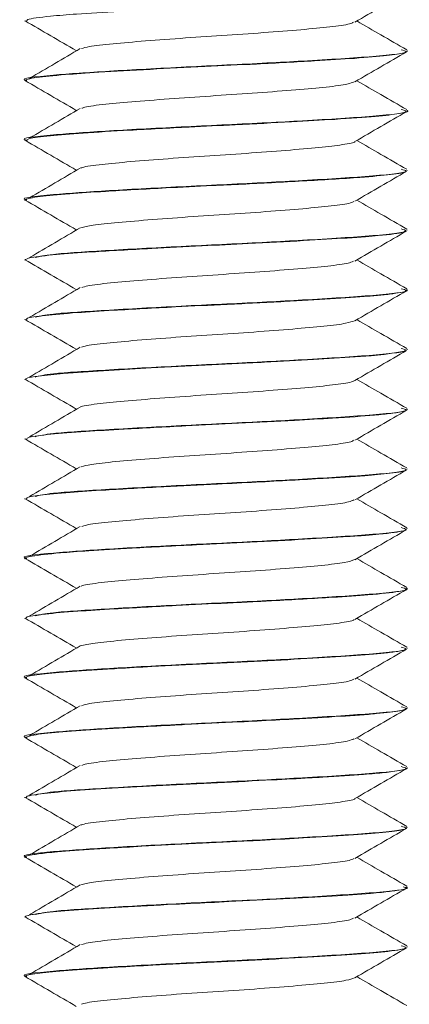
# Model space of a CAD drawing. Header units: millimetres. Extents: x 330 to 1856, y -20 to 3175.
# Tile 35 of 53: x 1064 to 1072, y 1732 to 1752. Entities that reach past the tile are written whole.
import ezdxf

# ---------------------------------------------------------------- set-up
doc = ezdxf.new("R2010")
doc.units = ezdxf.units.MM

msp = doc.modelspace()

# ---------------------------------------------------------------- linework, layer by layer
at = {"color": 7, "linetype": 'Continuous', "lineweight": 15}
for p, q in [((1064.144, 1752.113), (1064.144, 1752.104)), ((1072.144, 1751.479), (1072.144, 1751.489)), ((1064.144, 1750.863), (1064.144, 1750.854)), ((1072.144, 1750.229), (1072.144, 1750.239)), ((1064.144, 1749.613), (1064.144, 1749.604)), ((1072.144, 1748.979), (1072.144, 1748.989)), ((1064.144, 1748.363), (1064.144, 1748.354)), ((1072.144, 1747.729), (1072.144, 1747.739)), ((1064.144, 1747.113), (1064.144, 1747.104)), ((1072.144, 1746.479), (1072.144, 1746.489)), ((1064.144, 1745.863), (1064.144, 1745.854)), ((1072.144, 1745.229), (1072.144, 1745.239)), ((1064.144, 1744.613), (1064.144, 1744.604)), ((1072.144, 1743.979), (1072.144, 1743.989)), ((1064.144, 1743.363), (1064.144, 1743.354)), ((1072.144, 1742.729), (1072.144, 1742.739)), ((1064.144, 1742.113), (1064.144, 1742.104)), ((1072.144, 1741.478), (1072.144, 1741.489)), ((1064.144, 1740.863), (1064.144, 1740.854)), ((1072.144, 1740.229), (1072.144, 1740.239)), ((1064.144, 1739.613), (1064.144, 1739.604)), ((1072.144, 1738.979), (1072.144, 1738.989)), ((1064.144, 1738.363), (1064.144, 1738.354)), ((1072.144, 1737.729), (1072.144, 1737.739)), ((1064.144, 1737.113), (1064.144, 1737.104)), ((1072.144, 1736.479), (1072.144, 1736.489)), ((1064.144, 1735.863), (1064.144, 1735.854)), ((1072.144, 1735.229), (1072.144, 1735.239)), ((1064.144, 1734.613), (1064.144, 1734.604)), ((1072.144, 1733.979), (1072.144, 1733.989)), ((1064.144, 1733.363), (1064.144, 1733.354)), ((1072.144, 1732.729), (1072.144, 1732.739)), ((1064.144, 1732.113), (1064.144, 1732.104))]:
    msp.add_line(p, q, dxfattribs=at)
at = {"color": 7, "linetype": 'Continuous', "lineweight": 15, "flags": 128}
msp.add_lwpolyline([(1064.17, 1744.604), (1064.151, 1744.615), (1064.205, 1744.638), (1064.36, 1744.669), (1064.943, 1744.732), (1065.674, 1744.783), (1066.783, 1744.847), (1067.917, 1744.905), (1068.472, 1744.932), (1068.761, 1744.946), (1068.912, 1744.954), (1068.988, 1744.958), (1069.027, 1744.96), (1069.046, 1744.961), (1069.051, 1744.961), (1069.053, 1744.961), (1069.055, 1744.961), (1069.055, 1744.961), (1069.056, 1744.961), (1069.056, 1744.961), (1069.056, 1744.961), (1069.056, 1744.961), (1069.056, 1744.961), (1069.056, 1744.961), (1069.06, 1744.961), (1069.066, 1744.962), (1069.087, 1744.963), (1069.159, 1744.967), (1069.425, 1744.981), (1070.182, 1745.023), (1071.056, 1745.078), (1071.389, 1745.104), (1071.657, 1745.129), (1072.088, 1745.196), (1072.098, 1745.211)], dxfattribs=at)
at = {"color": 7, "linetype": 'Continuous', "lineweight": 15}
for points, knots in [([(1064.18, 1752.104), (1064.178, 1752.115), (1064.172, 1752.149), (1064.508, 1752.193), (1064.927, 1752.232), (1065.37, 1752.265), (1066.101, 1752.31), (1067.187, 1752.37), (1068.358, 1752.426), (1069.498, 1752.483), (1070.541, 1752.544), (1071.387, 1752.598), (1071.937, 1752.659), (1072.164, 1752.702), (1072.129, 1752.725), (1072.123, 1752.729)], [0, 0, 0, 0, 0.056086, 0.166613, 0.20429, 0.239605, 0.331579, 0.425049, 0.515961, 0.609643, 0.699411, 0.79517, 0.887699, 0.980405, 1, 1, 1, 1]), ([(1071.049, 1752.085), (1071.228, 1752.19), (1071.587, 1752.398), (1071.947, 1752.607), (1072.127, 1752.711)], [0, 0, 0, 0, 0.499765, 1, 1, 1, 1]), ([(1064.147, 1752.111), (1064.325, 1752.007), (1064.682, 1751.799), (1065.04, 1751.591), (1065.218, 1751.488)], [0, 0, 0, 0, 0.500083, 1, 1, 1, 1]), ([(1071.017, 1752.085), (1071.004, 1752.075), (1070.967, 1752.045), (1070.619, 1751.991), (1070.028, 1751.934), (1069.253, 1751.872), (1068.38, 1751.811), (1067.485, 1751.753), (1066.65, 1751.69), (1065.958, 1751.632), (1065.488, 1751.578), (1065.373, 1751.544), (1065.327, 1751.53)], [0, 0, 0, 0, 0.05702, 0.166896, 0.274331, 0.383676, 0.492876, 0.600406, 0.710309, 0.818134, 0.926959, 1, 1, 1, 1]), ([(1072.131, 1751.504), (1071.952, 1751.608), (1071.604, 1751.81), (1071.256, 1752.011), (1071.089, 1752.109)], [0, 0, 0, 0, 0.517493, 1, 1, 1, 1]), ([(1072.016, 1751.506), (1072.066, 1751.493), (1072.243, 1751.447), (1071.524, 1751.365), (1070.323, 1751.29), (1068.933, 1751.213), (1067.492, 1751.147), (1065.841, 1751.057), (1064.617, 1750.971), (1064.007, 1750.903), (1064.171, 1750.866), (1064.184, 1750.863)], [0, 0, 0, 0, 0.0606786, 0.2149784, 0.3672557, 0.429346, 0.5617444, 0.6963655, 0.8286785, 0.9863078, 1, 1, 1, 1]), ([(1064.167, 1750.854), (1064.16, 1750.857), (1064.116, 1750.88), (1064.356, 1750.924), (1064.895, 1750.983), (1065.724, 1751.037), (1066.723, 1751.095), (1067.877, 1751.154), (1069.073, 1751.21), (1070.166, 1751.271), (1071.097, 1751.328), (1071.757, 1751.383), (1072.072, 1751.436), (1072.152, 1751.466), (1072.142, 1751.478), (1072.141, 1751.479)], [0, 0, 0, 0, 0.017972, 0.1118107, 0.2111619, 0.2895484, 0.3879314, 0.4808005, 0.5678742, 0.6718815, 0.7572544, 0.8503923, 0.9404434, 0.9949171, 1, 1, 1, 1]), ([(1065.3, 1751.53), (1065.124, 1751.427), (1064.773, 1751.219), (1064.419, 1751.011), (1064.242, 1750.907)], [0, 0, 0, 0, 0.499928, 1, 1, 1, 1]), ([(1071.049, 1750.835), (1071.228, 1750.94), (1071.587, 1751.148), (1071.947, 1751.357), (1072.127, 1751.461)], [0, 0, 0, 0, 0.499765, 1, 1, 1, 1]), ([(1064.147, 1750.861), (1064.325, 1750.757), (1064.682, 1750.549), (1065.04, 1750.341), (1065.218, 1750.238)], [0, 0, 0, 0, 0.50008, 1, 1, 1, 1]), ([(1071.03, 1750.836), (1070.994, 1750.82), (1070.912, 1750.783), (1070.479, 1750.725), (1069.831, 1750.668), (1069.024, 1750.605), (1068.136, 1750.546), (1067.249, 1750.486), (1066.442, 1750.423), (1065.805, 1750.367), (1065.418, 1750.317), (1065.35, 1750.288), (1065.331, 1750.281)], [0, 0, 0, 0, 0.087709, 0.197221, 0.30456, 0.414361, 0.522647, 0.630963, 0.740753, 0.848087, 0.957616, 1, 1, 1, 1]), ([(1072.131, 1750.254), (1071.952, 1750.358), (1071.604, 1750.56), (1071.256, 1750.761), (1071.089, 1750.859)], [0, 0, 0, 0, 0.517493, 1, 1, 1, 1]), ([(1072.016, 1750.256), (1072.066, 1750.243), (1072.243, 1750.197), (1071.524, 1750.115), (1070.323, 1750.04), (1068.933, 1749.963), (1067.492, 1749.897), (1065.841, 1749.807), (1064.617, 1749.721), (1064.007, 1749.653), (1064.171, 1749.616), (1064.184, 1749.613)], [0, 0, 0, 0, 0.060679, 0.214978, 0.367256, 0.429346, 0.561744, 0.696365, 0.828679, 0.986308, 1, 1, 1, 1]), ([(1064.19, 1749.604), (1064.19, 1749.618), (1064.191, 1749.652), (1064.622, 1749.707), (1065.34, 1749.764), (1066.338, 1749.824), (1067.46, 1749.884), (1068.63, 1749.939), (1069.692, 1749.994), (1070.709, 1750.054), (1071.517, 1750.109), (1072.008, 1750.171), (1072.186, 1750.21), (1072.144, 1750.229), (1072.144, 1750.229)], [0, 0, 0, 0, 0.070387, 0.166373, 0.254925, 0.350821, 0.454808, 0.531713, 0.628771, 0.713058, 0.812932, 0.90688, 0.999734, 1, 1, 1, 1]), ([(1065.3, 1750.28), (1065.124, 1750.177), (1064.773, 1749.969), (1064.419, 1749.761), (1064.242, 1749.657)], [0, 0, 0, 0, 0.499928, 1, 1, 1, 1]), ([(1071.049, 1749.585), (1071.228, 1749.69), (1071.587, 1749.898), (1071.947, 1750.107), (1072.127, 1750.211)], [0, 0, 0, 0, 0.499765, 1, 1, 1, 1]), ([(1064.147, 1749.611), (1064.325, 1749.507), (1064.682, 1749.299), (1065.04, 1749.091), (1065.218, 1748.988)], [0, 0, 0, 0, 0.50008, 1, 1, 1, 1]), ([(1071.042, 1749.585), (1071.042, 1749.584), (1071.048, 1749.563), (1070.81, 1749.52), (1070.33, 1749.459), (1069.621, 1749.401), (1068.789, 1749.338), (1067.891, 1749.281), (1067.021, 1749.219), (1066.246, 1749.157), (1065.669, 1749.1), (1065.353, 1749.055), (1065.317, 1749.033), (1065.314, 1749.031)], [0, 0, 0, 0, 0.005987, 0.115894, 0.224977, 0.333109, 0.443297, 0.551091, 0.6606, 0.770212, 0.877942, 0.988112, 1, 1, 1, 1]), ([(1072.131, 1749.004), (1071.952, 1749.108), (1071.604, 1749.31), (1071.256, 1749.511), (1071.089, 1749.609)], [0, 0, 0, 0, 0.517493, 1, 1, 1, 1]), ([(1072.016, 1749.006), (1072.066, 1748.993), (1072.243, 1748.947), (1071.524, 1748.865), (1070.323, 1748.79), (1068.933, 1748.713), (1067.492, 1748.647), (1065.841, 1748.557), (1064.617, 1748.471), (1064.007, 1748.403), (1064.171, 1748.366), (1064.184, 1748.363)], [0, 0, 0, 0, 0.060679, 0.214978, 0.367256, 0.429346, 0.561744, 0.696365, 0.828679, 0.986308, 1, 1, 1, 1]), ([(1064.166, 1748.354), (1064.161, 1748.36), (1064.144, 1748.386), (1064.412, 1748.433), (1065.004, 1748.491), (1065.898, 1748.548), (1066.945, 1748.608), (1068.154, 1748.667), (1069.376, 1748.726), (1070.429, 1748.786), (1071.269, 1748.841), (1071.84, 1748.895), (1072.144, 1748.944), (1072.117, 1748.971), (1072.109, 1748.979)], [0, 0, 0, 0, 0.031163, 0.127962, 0.222285, 0.303376, 0.415876, 0.493721, 0.593418, 0.706592, 0.770914, 0.865945, 0.962227, 1, 1, 1, 1]), ([(1065.3, 1749.03), (1065.124, 1748.927), (1064.773, 1748.719), (1064.419, 1748.511), (1064.242, 1748.407)], [0, 0, 0, 0, 0.499928, 1, 1, 1, 1]), ([(1071.049, 1748.335), (1071.228, 1748.44), (1071.587, 1748.648), (1071.947, 1748.857), (1072.127, 1748.961)], [0, 0, 0, 0, 0.499765, 1, 1, 1, 1]), ([(1064.147, 1748.361), (1064.325, 1748.257), (1064.682, 1748.049), (1065.04, 1747.841), (1065.218, 1747.738)], [0, 0, 0, 0, 0.50008, 1, 1, 1, 1]), ([(1071.02, 1748.335), (1071.016, 1748.329), (1071.001, 1748.302), (1070.704, 1748.253), (1070.155, 1748.195), (1069.406, 1748.134), (1068.547, 1748.072), (1067.649, 1748.015), (1066.797, 1747.952), (1066.073, 1747.892), (1065.538, 1747.836), (1065.385, 1747.797), (1065.313, 1747.779)], [0, 0, 0, 0, 0.036156, 0.146048, 0.253872, 0.362675, 0.472277, 0.579587, 0.68933, 0.797804, 0.905934, 1, 1, 1, 1]), ([(1072.131, 1747.754), (1071.952, 1747.858), (1071.604, 1748.06), (1071.256, 1748.261), (1071.089, 1748.359)], [0, 0, 0, 0, 0.517493, 1, 1, 1, 1]), ([(1064.144, 1747.104), (1064.15, 1747.112), (1064.163, 1747.128), (1064.318, 1747.168), (1064.729, 1747.219), (1065.583, 1747.279), (1066.659, 1747.342), (1067.809, 1747.401), (1068.906, 1747.453), (1069.97, 1747.51), (1070.769, 1747.558), (1071.257, 1747.592), (1071.712, 1747.632), (1072.054, 1747.672), (1072.083, 1747.702), (1072.09, 1747.71)], [0, 0, 0, 0, 0.040479, 0.087764, 0.191102, 0.283737, 0.402419, 0.491041, 0.57059, 0.671035, 0.763322, 0.809169, 0.847744, 0.959299, 1, 1, 1, 1]), ([(1065.3, 1747.78), (1065.124, 1747.677), (1064.773, 1747.469), (1064.419, 1747.261), (1064.242, 1747.157)], [0, 0, 0, 0, 0.4999254, 1, 1, 1, 1]), ([(1072.016, 1747.756), (1072.066, 1747.743), (1072.243, 1747.697), (1071.524, 1747.615), (1070.322, 1747.54), (1068.934, 1747.463), (1067.483, 1747.397), (1065.875, 1747.307), (1064.665, 1747.232), (1064.451, 1747.181), (1064.358, 1747.158)], [0, 0, 0, 0, 0.065202, 0.231006, 0.394636, 0.461355, 0.603624, 0.748282, 0.890459, 1, 1, 1, 1]), ([(1071.049, 1747.085), (1071.228, 1747.19), (1071.587, 1747.398), (1071.947, 1747.607), (1072.127, 1747.711)], [0, 0, 0, 0, 0.499765, 1, 1, 1, 1]), ([(1064.147, 1747.111), (1064.325, 1747.007), (1064.682, 1746.799), (1065.04, 1746.592), (1065.218, 1746.488)], [0, 0, 0, 0, 0.50008, 1, 1, 1, 1]), ([(1071.019, 1747.085), (1071, 1747.073), (1070.95, 1747.041), (1070.577, 1746.986), (1069.967, 1746.929), (1069.182, 1746.867), (1068.303, 1746.806), (1067.41, 1746.748), (1066.583, 1746.685), (1065.908, 1746.627), (1065.466, 1746.574), (1065.367, 1746.542), (1065.331, 1746.53)], [0, 0, 0, 0, 0.066669, 0.176474, 0.283817, 0.39335, 0.502302, 0.61002, 0.719932, 0.827541, 0.93663, 1, 1, 1, 1]), ([(1072.131, 1746.504), (1071.952, 1746.608), (1071.604, 1746.81), (1071.256, 1747.011), (1071.089, 1747.109)], [0, 0, 0, 0, 0.517493, 1, 1, 1, 1]), ([(1064.182, 1745.854), (1064.178, 1745.864), (1064.167, 1745.894), (1064.523, 1745.947), (1065.163, 1746.002), (1066.086, 1746.059), (1067.179, 1746.12), (1068.422, 1746.179), (1069.55, 1746.236), (1070.569, 1746.295), (1071.229, 1746.339), (1071.658, 1746.377), (1071.982, 1746.418), (1072.175, 1746.453), (1072.128, 1746.475), (1072.121, 1746.479)], [0, 0, 0, 0, 0.053166, 0.148621, 0.241126, 0.320409, 0.431603, 0.518157, 0.615689, 0.703397, 0.793163, 0.83527, 0.888662, 0.983175, 1, 1, 1, 1]), ([(1065.3, 1746.53), (1065.124, 1746.427), (1064.773, 1746.219), (1064.419, 1746.011), (1064.242, 1745.907)], [0, 0, 0, 0, 0.4999254, 1, 1, 1, 1]), ([(1072.016, 1746.506), (1072.066, 1746.493), (1072.243, 1746.447), (1071.524, 1746.365), (1070.322, 1746.29), (1068.934, 1746.213), (1067.483, 1746.147), (1065.875, 1746.057), (1064.665, 1745.982), (1064.451, 1745.931), (1064.358, 1745.908)], [0, 0, 0, 0, 0.065202, 0.231006, 0.394636, 0.461355, 0.603624, 0.748282, 0.890459, 1, 1, 1, 1]), ([(1071.049, 1745.835), (1071.228, 1745.94), (1071.587, 1746.148), (1071.947, 1746.357), (1072.127, 1746.461)], [0, 0, 0, 0, 0.499759, 1, 1, 1, 1]), ([(1064.147, 1745.861), (1064.325, 1745.757), (1064.682, 1745.549), (1065.04, 1745.342), (1065.218, 1745.238)], [0, 0, 0, 0, 0.50008, 1, 1, 1, 1]), ([(1072.131, 1745.254), (1071.952, 1745.358), (1071.604, 1745.56), (1071.256, 1745.761), (1071.089, 1745.859)], [0, 0, 0, 0, 0.517493, 1, 1, 1, 1]), ([(1071.038, 1745.836), (1070.992, 1745.818), (1070.894, 1745.78), (1070.431, 1745.72), (1069.767, 1745.663), (1068.95, 1745.599), (1068.059, 1745.541), (1067.177, 1745.481), (1066.379, 1745.418), (1065.76, 1745.361), (1065.397, 1745.313), (1065.341, 1745.287), (1065.328, 1745.281)], [0, 0, 0, 0, 0.097427, 0.20674, 0.314165, 0.424025, 0.531994, 0.640622, 0.750295, 0.857588, 0.967257, 1, 1, 1, 1]), ([(1065.3, 1745.28), (1065.124, 1745.177), (1064.773, 1744.969), (1064.419, 1744.761), (1064.242, 1744.657)], [0, 0, 0, 0, 0.4999254, 1, 1, 1, 1]), ([(1072.016, 1745.256), (1072.066, 1745.243), (1072.243, 1745.197), (1071.524, 1745.115), (1070.322, 1745.04), (1068.934, 1744.963), (1067.483, 1744.897), (1065.875, 1744.807), (1064.665, 1744.732), (1064.451, 1744.681), (1064.358, 1744.658)], [0, 0, 0, 0, 0.0652024, 0.2310057, 0.3946359, 0.4613551, 0.6036243, 0.7482819, 0.8904594, 1, 1, 1, 1]), ([(1071.049, 1744.585), (1071.228, 1744.69), (1071.587, 1744.898), (1071.947, 1745.107), (1072.127, 1745.211)], [0, 0, 0, 0, 0.499759, 1, 1, 1, 1]), ([(1064.147, 1744.611), (1064.325, 1744.507), (1064.682, 1744.299), (1065.04, 1744.092), (1065.218, 1743.988)], [0, 0, 0, 0, 0.50008, 1, 1, 1, 1]), ([(1072.131, 1744.004), (1071.952, 1744.108), (1071.604, 1744.31), (1071.256, 1744.511), (1071.089, 1744.609)], [0, 0, 0, 0, 0.517493, 1, 1, 1, 1]), ([(1071.033, 1744.585), (1071.033, 1744.582), (1071.033, 1744.56), (1070.779, 1744.514), (1070.276, 1744.455), (1069.554, 1744.396), (1068.713, 1744.333), (1067.814, 1744.276), (1066.95, 1744.214), (1066.186, 1744.152), (1065.631, 1744.095), (1065.333, 1744.051), (1065.305, 1744.031), (1065.304, 1744.031)], [0, 0, 0, 0, 0.01549, 0.125528, 0.234309, 0.342721, 0.452862, 0.560534, 0.670253, 0.779638, 0.887524, 0.997725, 1, 1, 1, 1]), ([(1065.3, 1744.03), (1065.124, 1743.927), (1064.773, 1743.719), (1064.419, 1743.511), (1064.242, 1743.407)], [0, 0, 0, 0, 0.499931, 1, 1, 1, 1]), ([(1072.016, 1744.006), (1072.066, 1743.993), (1072.243, 1743.947), (1071.524, 1743.865), (1070.322, 1743.79), (1068.934, 1743.713), (1067.483, 1743.647), (1065.875, 1743.557), (1064.665, 1743.482), (1064.451, 1743.431), (1064.358, 1743.408)], [0, 0, 0, 0, 0.0652024, 0.2310057, 0.3946359, 0.4613551, 0.6036244, 0.7482819, 0.8904594, 1, 1, 1, 1]), ([(1064.183, 1743.354), (1064.186, 1743.368), (1064.194, 1743.402), (1064.635, 1743.459), (1065.339, 1743.514), (1066.301, 1743.572), (1067.412, 1743.632), (1068.654, 1743.69), (1069.715, 1743.746), (1070.702, 1743.803), (1071.381, 1743.849), (1071.768, 1743.89), (1071.928, 1743.913), (1072.09, 1743.941), (1072.119, 1743.962), (1072.142, 1743.979)], [0, 0, 0, 0, 0.0704273, 0.1678864, 0.261418, 0.3399134, 0.4489537, 0.5370344, 0.6340248, 0.7083183, 0.8100587, 0.8666298, 0.8986856, 0.9164545, 1, 1, 1, 1]), ([(1071.049, 1743.335), (1071.228, 1743.44), (1071.587, 1743.648), (1071.947, 1743.857), (1072.127, 1743.961)], [0, 0, 0, 0, 0.499759, 1, 1, 1, 1]), ([(1064.147, 1743.361), (1064.325, 1743.257), (1064.682, 1743.049), (1065.04, 1742.842), (1065.218, 1742.738)], [0, 0, 0, 0, 0.50008, 1, 1, 1, 1]), ([(1071.017, 1743.335), (1071.01, 1743.327), (1070.986, 1743.299), (1070.666, 1743.247), (1070.097, 1743.19), (1069.336, 1743.129), (1068.47, 1743.067), (1067.573, 1743.01), (1066.729, 1742.946), (1066.019, 1742.887), (1065.515, 1742.832), (1065.38, 1742.796), (1065.321, 1742.78)], [0, 0, 0, 0, 0.045743, 0.155652, 0.263265, 0.372341, 0.48178, 0.589157, 0.698998, 0.807146, 0.915612, 1, 1, 1, 1]), ([(1072.131, 1742.754), (1071.952, 1742.858), (1071.604, 1743.06), (1071.256, 1743.261), (1071.089, 1743.359)], [0, 0, 0, 0, 0.517496, 1, 1, 1, 1]), ([(1065.3, 1742.78), (1065.124, 1742.677), (1064.773, 1742.469), (1064.419, 1742.261), (1064.242, 1742.157)], [0, 0, 0, 0, 0.499931, 1, 1, 1, 1]), ([(1072.016, 1742.756), (1072.066, 1742.743), (1072.243, 1742.697), (1071.524, 1742.615), (1070.322, 1742.54), (1068.934, 1742.463), (1067.483, 1742.397), (1065.875, 1742.307), (1064.665, 1742.232), (1064.451, 1742.181), (1064.358, 1742.158)], [0, 0, 0, 0, 0.065202, 0.231006, 0.394636, 0.461355, 0.603624, 0.748282, 0.890459, 1, 1, 1, 1]), ([(1064.188, 1742.104), (1064.178, 1742.113), (1064.15, 1742.138), (1064.445, 1742.186), (1065.009, 1742.242), (1065.896, 1742.297), (1066.964, 1742.359), (1068.067, 1742.412), (1069.223, 1742.469), (1070.334, 1742.531), (1071.118, 1742.581), (1071.546, 1742.617), (1071.902, 1742.655), (1072.148, 1742.694), (1072.118, 1742.722), (1072.111, 1742.729)], [0, 0, 0, 0, 0.043964, 0.127815, 0.223719, 0.304514, 0.411871, 0.502022, 0.567563, 0.688903, 0.78365, 0.819272, 0.863866, 0.964575, 1, 1, 1, 1]), ([(1071.049, 1742.085), (1071.228, 1742.19), (1071.587, 1742.398), (1071.947, 1742.607), (1072.127, 1742.711)], [0, 0, 0, 0, 0.499759, 1, 1, 1, 1]), ([(1064.147, 1742.111), (1064.325, 1742.007), (1064.682, 1741.799), (1065.04, 1741.592), (1065.218, 1741.488)], [0, 0, 0, 0, 0.50008, 1, 1, 1, 1]), ([(1071.022, 1742.086), (1070.996, 1742.072), (1070.933, 1742.038), (1070.533, 1741.981), (1069.905, 1741.924), (1069.109, 1741.861), (1068.226, 1741.801), (1067.335, 1741.743), (1066.518, 1741.679), (1065.859, 1741.622), (1065.444, 1741.571), (1065.36, 1741.54), (1065.332, 1741.53)], [0, 0, 0, 0, 0.07634, 0.186033, 0.293344, 0.403021, 0.511688, 0.619652, 0.729532, 0.836982, 0.946296, 1, 1, 1, 1]), ([(1072.131, 1741.504), (1071.952, 1741.608), (1071.604, 1741.81), (1071.256, 1742.011), (1071.089, 1742.109)], [0, 0, 0, 0, 0.517496, 1, 1, 1, 1]), ([(1065.3, 1741.53), (1065.124, 1741.427), (1064.773, 1741.219), (1064.419, 1741.011), (1064.242, 1740.907)], [0, 0, 0, 0, 0.499931, 1, 1, 1, 1]), ([(1072.016, 1741.506), (1072.066, 1741.493), (1072.243, 1741.447), (1071.524, 1741.365), (1070.323, 1741.29), (1068.933, 1741.213), (1067.492, 1741.147), (1065.841, 1741.057), (1064.617, 1740.971), (1064.007, 1740.903), (1064.171, 1740.866), (1064.184, 1740.863)], [0, 0, 0, 0, 0.060679, 0.214978, 0.367256, 0.429346, 0.561744, 0.696366, 0.828679, 0.986308, 1, 1, 1, 1]), ([(1064.146, 1740.854), (1064.145, 1740.854), (1064.096, 1740.872), (1064.289, 1740.912), (1064.746, 1740.97), (1065.505, 1741.024), (1066.449, 1741.081), (1067.635, 1741.143), (1068.892, 1741.201), (1069.995, 1741.261), (1070.78, 1741.309), (1071.266, 1741.343), (1071.73, 1741.383), (1072.092, 1741.43), (1072.118, 1741.465), (1072.127, 1741.478)], [0, 0, 0, 0, 0.00131, 0.087448, 0.197074, 0.267797, 0.355488, 0.466904, 0.55686, 0.6529, 0.741951, 0.785154, 0.824508, 0.935548, 1, 1, 1, 1]), ([(1071.049, 1740.835), (1071.228, 1740.94), (1071.587, 1741.148), (1071.947, 1741.357), (1072.127, 1741.461)], [0, 0, 0, 0, 0.499759, 1, 1, 1, 1]), ([(1064.147, 1740.861), (1064.325, 1740.757), (1064.682, 1740.549), (1065.04, 1740.342), (1065.218, 1740.238)], [0, 0, 0, 0, 0.50008, 1, 1, 1, 1]), ([(1071.048, 1740.837), (1070.991, 1740.817), (1070.875, 1740.776), (1070.382, 1740.715), (1069.701, 1740.658), (1068.876, 1740.594), (1067.982, 1740.536), (1067.104, 1740.475), (1066.317, 1740.413), (1065.717, 1740.356), (1065.377, 1740.309), (1065.331, 1740.285), (1065.322, 1740.281)], [0, 0, 0, 0, 0.107017, 0.216113, 0.323697, 0.433593, 0.541315, 0.650234, 0.759765, 0.867094, 0.976879, 1, 1, 1, 1]), ([(1072.131, 1740.254), (1071.952, 1740.358), (1071.604, 1740.56), (1071.256, 1740.761), (1071.089, 1740.859)], [0, 0, 0, 0, 0.517493, 1, 1, 1, 1]), ([(1065.3, 1740.28), (1065.124, 1740.177), (1064.773, 1739.969), (1064.419, 1739.761), (1064.242, 1739.657)], [0, 0, 0, 0, 0.499931, 1, 1, 1, 1]), ([(1064.161, 1739.604), (1064.161, 1739.612), (1064.159, 1739.642), (1064.49, 1739.694), (1065.173, 1739.753), (1066.101, 1739.81), (1067.193, 1739.871), (1068.184, 1739.918), (1068.851, 1739.951), (1069.62, 1739.991), (1070.514, 1740.042), (1071.444, 1740.103), (1071.955, 1740.162), (1072.167, 1740.205), (1072.127, 1740.225), (1072.119, 1740.229)], [0, 0, 0, 0, 0.03897, 0.149044, 0.242588, 0.321734, 0.43308, 0.518912, 0.556816, 0.593863, 0.70804, 0.792091, 0.903865, 0.981453, 1, 1, 1, 1]), ([(1072.016, 1740.256), (1072.066, 1740.243), (1072.243, 1740.197), (1071.524, 1740.115), (1070.322, 1740.04), (1068.934, 1739.963), (1067.483, 1739.897), (1065.875, 1739.807), (1064.665, 1739.732), (1064.451, 1739.681), (1064.358, 1739.658)], [0, 0, 0, 0, 0.065202, 0.231006, 0.394636, 0.461355, 0.603624, 0.748282, 0.890459, 1, 1, 1, 1]), ([(1071.049, 1739.585), (1071.228, 1739.69), (1071.587, 1739.898), (1071.947, 1740.107), (1072.127, 1740.211)], [0, 0, 0, 0, 0.499762, 1, 1, 1, 1]), ([(1064.147, 1739.611), (1064.325, 1739.507), (1064.682, 1739.299), (1065.04, 1739.092), (1065.218, 1738.988)], [0, 0, 0, 0, 0.500086, 1, 1, 1, 1]), ([(1071.026, 1739.585), (1071.025, 1739.581), (1071.019, 1739.557), (1070.745, 1739.509), (1070.221, 1739.45), (1069.487, 1739.391), (1068.637, 1739.327), (1067.738, 1739.271), (1066.878, 1739.208), (1066.137, 1739.148), (1065.567, 1739.09), (1065.389, 1739.049), (1065.301, 1739.029)], [0, 0, 0, 0, 0.024957, 0.134778, 0.242922, 0.351358, 0.4611, 0.568401, 0.67798, 0.786794, 0.894589, 1, 1, 1, 1]), ([(1072.131, 1739.004), (1071.952, 1739.108), (1071.604, 1739.31), (1071.256, 1739.511), (1071.089, 1739.609)], [0, 0, 0, 0, 0.517493, 1, 1, 1, 1]), ([(1072.016, 1739.006), (1072.066, 1738.993), (1072.243, 1738.947), (1071.524, 1738.865), (1070.323, 1738.79), (1068.933, 1738.713), (1067.492, 1738.647), (1065.841, 1738.557), (1064.617, 1738.471), (1064.007, 1738.403), (1064.171, 1738.366), (1064.184, 1738.363)], [0, 0, 0, 0, 0.0606786, 0.2149784, 0.3672557, 0.429346, 0.5617444, 0.6963655, 0.8286786, 0.9863078, 1, 1, 1, 1]), ([(1064.161, 1738.354), (1064.156, 1738.358), (1064.131, 1738.38), (1064.35, 1738.424), (1064.899, 1738.483), (1065.488, 1738.522), (1065.9, 1738.547), (1066.228, 1738.567), (1066.897, 1738.604), (1067.933, 1738.657), (1069.104, 1738.712), (1070.193, 1738.773), (1071.109, 1738.829), (1071.707, 1738.88), (1071.973, 1738.92), (1072.1, 1738.945), (1072.097, 1738.956), (1072.095, 1738.961)], [0, 0, 0, 0, 0.020723, 0.116359, 0.211485, 0.306605, 0.316768, 0.336246, 0.403049, 0.498548, 0.593015, 0.689449, 0.784034, 0.879392, 0.942268, 0.975906, 1, 1, 1, 1]), ([(1065.3, 1739.03), (1065.124, 1738.927), (1064.773, 1738.719), (1064.419, 1738.511), (1064.242, 1738.407)], [0, 0, 0, 0, 0.499931, 1, 1, 1, 1]), ([(1071.049, 1738.335), (1071.228, 1738.44), (1071.587, 1738.648), (1071.947, 1738.857), (1072.127, 1738.961)], [0, 0, 0, 0, 0.499765, 1, 1, 1, 1]), ([(1064.147, 1738.361), (1064.325, 1738.257), (1064.682, 1738.049), (1065.04, 1737.841), (1065.218, 1737.738)], [0, 0, 0, 0, 0.500083, 1, 1, 1, 1]), ([(1071.017, 1738.335), (1071.005, 1738.325), (1070.97, 1738.295), (1070.626, 1738.242), (1070.038, 1738.185), (1069.265, 1738.123), (1068.394, 1738.062), (1067.498, 1738.004), (1066.661, 1737.941), (1065.967, 1737.883), (1065.492, 1737.829), (1065.374, 1737.794), (1065.327, 1737.78)], [0, 0, 0, 0, 0.05536, 0.165245, 0.272702, 0.38201, 0.49125, 0.59875, 0.708648, 0.816516, 0.92529, 1, 1, 1, 1]), ([(1072.131, 1737.754), (1071.952, 1737.858), (1071.604, 1738.06), (1071.256, 1738.261), (1071.089, 1738.359)], [0, 0, 0, 0, 0.517493, 1, 1, 1, 1]), ([(1072.016, 1737.756), (1072.066, 1737.743), (1072.243, 1737.697), (1071.524, 1737.615), (1070.323, 1737.54), (1068.933, 1737.463), (1067.492, 1737.397), (1065.841, 1737.307), (1064.617, 1737.221), (1064.007, 1737.153), (1064.171, 1737.116), (1064.184, 1737.113)], [0, 0, 0, 0, 0.0606786, 0.2149784, 0.3672557, 0.429346, 0.5617444, 0.6963655, 0.8286786, 0.9863078, 1, 1, 1, 1]), ([(1064.168, 1737.104), (1064.18, 1737.119), (1064.208, 1737.153), (1064.65, 1737.211), (1065.379, 1737.266), (1066.236, 1737.318), (1066.967, 1737.357), (1067.722, 1737.397), (1068.296, 1737.423), (1068.798, 1737.448), (1069.181, 1737.468), (1069.883, 1737.505), (1070.608, 1737.548), (1071.159, 1737.584), (1071.626, 1737.623), (1072.051, 1737.673), (1072.111, 1737.71), (1072.14, 1737.729)], [0, 0, 0, 0, 0.075822, 0.169365, 0.261106, 0.353619, 0.414403, 0.447236, 0.538536, 0.549345, 0.568533, 0.631951, 0.724828, 0.770322, 0.816522, 0.910036, 1, 1, 1, 1]), ([(1065.3, 1737.78), (1065.124, 1737.677), (1064.773, 1737.469), (1064.419, 1737.261), (1064.242, 1737.157)], [0, 0, 0, 0, 0.499928, 1, 1, 1, 1]), ([(1071.049, 1737.085), (1071.228, 1737.19), (1071.587, 1737.398), (1071.947, 1737.607), (1072.127, 1737.711)], [0, 0, 0, 0, 0.499765, 1, 1, 1, 1]), ([(1064.147, 1737.111), (1064.325, 1737.007), (1064.682, 1736.799), (1065.04, 1736.591), (1065.218, 1736.488)], [0, 0, 0, 0, 0.500083, 1, 1, 1, 1]), ([(1071.028, 1737.086), (1070.994, 1737.07), (1070.916, 1737.034), (1070.487, 1736.976), (1069.842, 1736.919), (1069.036, 1736.856), (1068.149, 1736.796), (1067.262, 1736.737), (1066.453, 1736.674), (1065.812, 1736.617), (1065.422, 1736.567), (1065.352, 1736.539), (1065.331, 1736.531)], [0, 0, 0, 0, 0.0860343, 0.195577, 0.3029066, 0.4126927, 0.5210391, 0.6292973, 0.7391066, 0.8464506, 0.955952, 1, 1, 1, 1]), ([(1072.131, 1736.504), (1071.952, 1736.608), (1071.604, 1736.81), (1071.256, 1737.011), (1071.089, 1737.109)], [0, 0, 0, 0, 0.517493, 1, 1, 1, 1]), ([(1064.184, 1735.854), (1064.171, 1735.862), (1064.154, 1735.872), (1064.198, 1735.886), (1064.268, 1735.905), (1064.499, 1735.943), (1065.058, 1735.995), (1065.943, 1736.05), (1067.01, 1736.111), (1068.176, 1736.168), (1069.234, 1736.22), (1069.925, 1736.258), (1070.252, 1736.277), (1070.338, 1736.282), (1070.364, 1736.284), (1070.689, 1736.303), (1071.081, 1736.328), (1071.543, 1736.366), (1071.915, 1736.406), (1072.082, 1736.439), (1072.124, 1736.459), (1072.129, 1736.462), (1072.141, 1736.469), (1072.14, 1736.474), (1072.139, 1736.479)], [0, 0, 0, 0, 0.038979, 0.049725, 0.068893, 0.132402, 0.225272, 0.316738, 0.410256, 0.502272, 0.594493, 0.662831, 0.680892, 0.685882, 0.687367, 0.688177, 0.779557, 0.811656, 0.872791, 0.965875, 0.967417, 0.970147, 0.979169, 1, 1, 1, 1]), ([(1065.3, 1736.53), (1065.124, 1736.427), (1064.773, 1736.219), (1064.419, 1736.011), (1064.242, 1735.907)], [0, 0, 0, 0, 0.499928, 1, 1, 1, 1]), ([(1072.016, 1736.506), (1072.066, 1736.493), (1072.243, 1736.447), (1071.524, 1736.365), (1070.322, 1736.29), (1068.934, 1736.213), (1067.483, 1736.147), (1065.875, 1736.057), (1064.665, 1735.982), (1064.451, 1735.931), (1064.358, 1735.908)], [0, 0, 0, 0, 0.065202, 0.231006, 0.394636, 0.461355, 0.603624, 0.748282, 0.890459, 1, 1, 1, 1]), ([(1071.049, 1735.835), (1071.228, 1735.94), (1071.587, 1736.148), (1071.947, 1736.357), (1072.127, 1736.461)], [0, 0, 0, 0, 0.499765, 1, 1, 1, 1]), ([(1064.147, 1735.861), (1064.325, 1735.757), (1064.682, 1735.549), (1065.04, 1735.341), (1065.218, 1735.238)], [0, 0, 0, 0, 0.50008, 1, 1, 1, 1]), ([(1071.043, 1735.835), (1071.044, 1735.834), (1071.05, 1735.814), (1070.815, 1735.771), (1070.339, 1735.71), (1069.633, 1735.652), (1068.802, 1735.589), (1067.905, 1735.531), (1067.033, 1735.47), (1066.256, 1735.408), (1065.676, 1735.351), (1065.356, 1735.306), (1065.319, 1735.283), (1065.315, 1735.281)], [0, 0, 0, 0, 0.004352, 0.114234, 0.223366, 0.331454, 0.441645, 0.549469, 0.658937, 0.768585, 0.876291, 0.986452, 1, 1, 1, 1]), ([(1072.131, 1735.254), (1071.952, 1735.358), (1071.604, 1735.56), (1071.256, 1735.761), (1071.089, 1735.859)], [0, 0, 0, 0, 0.517493, 1, 1, 1, 1]), ([(1072.016, 1735.256), (1072.066, 1735.243), (1072.243, 1735.197), (1071.524, 1735.115), (1070.323, 1735.04), (1068.933, 1734.963), (1067.492, 1734.897), (1065.841, 1734.807), (1064.617, 1734.721), (1064.007, 1734.653), (1064.171, 1734.616), (1064.184, 1734.613)], [0, 0, 0, 0, 0.0606786, 0.2149784, 0.3672557, 0.429346, 0.5617444, 0.6963655, 0.8286785, 0.9863078, 1, 1, 1, 1]), ([(1064.149, 1734.604), (1064.147, 1734.605), (1064.096, 1734.623), (1064.255, 1734.653), (1064.525, 1734.693), (1064.938, 1734.734), (1065.392, 1734.766), (1066.011, 1734.804), (1066.697, 1734.844), (1067.704, 1734.896), (1068.49, 1734.932), (1068.878, 1734.952), (1068.906, 1734.954), (1069.006, 1734.959), (1069.378, 1734.978), (1070.081, 1735.016), (1070.953, 1735.069), (1071.675, 1735.125), (1071.975, 1735.168), (1072.078, 1735.193), (1072.13, 1735.207), (1072.128, 1735.22), (1072.126, 1735.229)], [0, 0, 0, 0, 0.002616, 0.087939, 0.152724, 0.188745, 0.280108, 0.312112, 0.373339, 0.465542, 0.557739, 0.558477, 0.559897, 0.56479, 0.582769, 0.651382, 0.743695, 0.835598, 0.929119, 0.938711, 0.957211, 1, 1, 1, 1]), ([(1065.3, 1735.28), (1065.124, 1735.177), (1064.773, 1734.969), (1064.419, 1734.761), (1064.242, 1734.657)], [0, 0, 0, 0, 0.499928, 1, 1, 1, 1]), ([(1071.049, 1734.585), (1071.228, 1734.69), (1071.587, 1734.898), (1071.947, 1735.107), (1072.127, 1735.211)], [0, 0, 0, 0, 0.499765, 1, 1, 1, 1]), ([(1064.147, 1734.611), (1064.325, 1734.507), (1064.682, 1734.299), (1065.04, 1734.091), (1065.218, 1733.988)], [0, 0, 0, 0, 0.50008, 1, 1, 1, 1]), ([(1071.021, 1734.585), (1071.017, 1734.579), (1071.004, 1734.553), (1070.71, 1734.504), (1070.165, 1734.445), (1069.418, 1734.385), (1068.56, 1734.322), (1067.662, 1734.266), (1066.809, 1734.203), (1066.082, 1734.143), (1065.543, 1734.086), (1065.385, 1734.048), (1065.312, 1734.029)], [0, 0, 0, 0, 0.0345067, 0.1443911, 0.2522593, 0.3610084, 0.4706372, 0.5779391, 0.6876624, 0.7961876, 0.9042641, 1, 1, 1, 1]), ([(1072.131, 1734.004), (1071.952, 1734.108), (1071.604, 1734.31), (1071.256, 1734.511), (1071.089, 1734.609)], [0, 0, 0, 0, 0.517493, 1, 1, 1, 1]), ([(1064.149, 1733.354), (1064.148, 1733.356), (1064.142, 1733.368), (1064.18, 1733.382), (1064.241, 1733.397), (1064.335, 1733.417), (1064.605, 1733.455), (1065.222, 1733.507), (1066.15, 1733.563), (1066.922, 1733.606), (1067.418, 1733.631), (1067.796, 1733.649), (1068.533, 1733.684), (1069.569, 1733.737), (1070.597, 1733.797), (1071.246, 1733.84), (1071.671, 1733.879), (1071.985, 1733.919), (1072.18, 1733.954), (1072.128, 1733.976), (1072.121, 1733.979)], [0, 0, 0, 0, 0.0121865, 0.0582262, 0.0677246, 0.0865206, 0.1519011, 0.2442131, 0.3361391, 0.4296686, 0.4389553, 0.4573537, 0.5213856, 0.6141876, 0.7074304, 0.7987189, 0.8330219, 0.8923034, 0.9849079, 1, 1, 1, 1]), ([(1065.3, 1734.03), (1065.124, 1733.927), (1064.773, 1733.719), (1064.419, 1733.511), (1064.242, 1733.407)], [0, 0, 0, 0, 0.499928, 1, 1, 1, 1]), ([(1072.059, 1733.989), (1072.085, 1733.982), (1072.225, 1733.942), (1071.512, 1733.865), (1070.323, 1733.79), (1068.934, 1733.713), (1067.483, 1733.647), (1065.875, 1733.557), (1064.665, 1733.482), (1064.451, 1733.431), (1064.358, 1733.408)], [0, 0, 0, 0, 0.038461, 0.209008, 0.377319, 0.445947, 0.592286, 0.741081, 0.887326, 1, 1, 1, 1]), ([(1071.049, 1733.335), (1071.228, 1733.44), (1071.587, 1733.648), (1071.947, 1733.857), (1072.127, 1733.961)], [0, 0, 0, 0, 0.499765, 1, 1, 1, 1]), ([(1064.147, 1733.361), (1064.325, 1733.257), (1064.682, 1733.049), (1065.04, 1732.841), (1065.218, 1732.738)], [0, 0, 0, 0, 0.50008, 1, 1, 1, 1]), ([(1071.018, 1733.335), (1071.001, 1733.324), (1070.953, 1733.292), (1070.584, 1733.237), (1069.977, 1733.18), (1069.194, 1733.118), (1068.317, 1733.057), (1067.423, 1732.999), (1066.595, 1732.936), (1065.917, 1732.878), (1065.47, 1732.825), (1065.368, 1732.792), (1065.33, 1732.78)], [0, 0, 0, 0, 0.065003, 0.174824, 0.282181, 0.39168, 0.500679, 0.608361, 0.718275, 0.825916, 0.934963, 1, 1, 1, 1]), ([(1072.131, 1732.754), (1071.952, 1732.858), (1071.604, 1733.06), (1071.256, 1733.261), (1071.089, 1733.359)], [0, 0, 0, 0, 0.517493, 1, 1, 1, 1]), ([(1072.016, 1732.756), (1072.066, 1732.743), (1072.243, 1732.697), (1071.524, 1732.615), (1070.323, 1732.54), (1068.933, 1732.463), (1067.492, 1732.397), (1065.841, 1732.307), (1064.617, 1732.221), (1064.007, 1732.153), (1064.171, 1732.116), (1064.184, 1732.113)], [0, 0, 0, 0, 0.060679, 0.214978, 0.367256, 0.429346, 0.561744, 0.696365, 0.828679, 0.986308, 1, 1, 1, 1]), ([(1064.162, 1732.104), (1064.157, 1732.108), (1064.132, 1732.131), (1064.357, 1732.175), (1064.91, 1732.234), (1065.501, 1732.273), (1065.912, 1732.298), (1066.24, 1732.317), (1066.913, 1732.355), (1067.952, 1732.408), (1069.123, 1732.463), (1070.209, 1732.524), (1071.122, 1732.58), (1071.714, 1732.631), (1071.977, 1732.67), (1072.102, 1732.695), (1072.098, 1732.706), (1072.097, 1732.711)], [0, 0, 0, 0, 0.022239, 0.117915, 0.21303, 0.308138, 0.317855, 0.337189, 0.404599, 0.500049, 0.594555, 0.690987, 0.78553, 0.880935, 0.942985, 0.977431, 1, 1, 1, 1]), ([(1065.3, 1732.78), (1065.124, 1732.677), (1064.773, 1732.469), (1064.419, 1732.261), (1064.242, 1732.157)], [0, 0, 0, 0, 0.499928, 1, 1, 1, 1]), ([(1071.049, 1732.085), (1071.228, 1732.19), (1071.587, 1732.398), (1071.947, 1732.607), (1072.127, 1732.711)], [0, 0, 0, 0, 0.499765, 1, 1, 1, 1]), ([(1064.147, 1732.111), (1064.325, 1732.007), (1064.682, 1731.799), (1065.04, 1731.591), (1065.218, 1731.488)], [0, 0, 0, 0, 0.50008, 1, 1, 1, 1]), ([(1071.036, 1732.086), (1070.992, 1732.068), (1070.897, 1732.03), (1070.44, 1731.971), (1069.778, 1731.914), (1068.963, 1731.85), (1068.072, 1731.792), (1067.189, 1731.732), (1066.39, 1731.669), (1065.767, 1731.612), (1065.401, 1731.563), (1065.342, 1731.537), (1065.328, 1731.531)], [0, 0, 0, 0, 0.095749, 0.2051, 0.312507, 0.42236, 0.530377, 0.638957, 0.748651, 0.855948, 0.965596, 1, 1, 1, 1]), ([(1072.131, 1731.504), (1071.952, 1731.608), (1071.604, 1731.81), (1071.256, 1732.011), (1071.089, 1732.109)], [0, 0, 0, 0, 0.517493, 1, 1, 1, 1])]:
    msp.add_open_spline(points, degree=3, knots=knots, dxfattribs=at)

doc.saveas('drawing.dxf')
